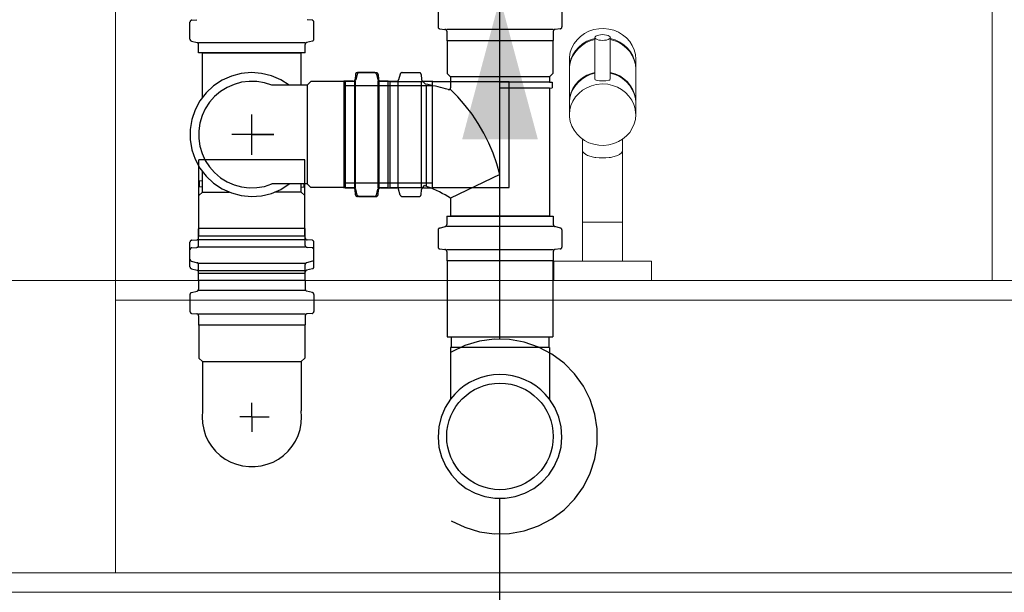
# Model space of a CAD drawing. Header units: millimetres. Extents: x 252 to 294, y 11.7 to 33.4.
# Tile 13 of 32: x 264.2 to 265.2, y 13.4 to 14. Entities that reach past the tile are written whole.
import ezdxf

# ---------------------------------------------------------------- set-up
doc = ezdxf.new("R2010")
doc.units = ezdxf.units.MM
doc.header["$LTSCALE"] = 10
for name, color, linetype in [('CV-Condutos', 251, 'Continuous'), ('CV-Indicação coluna', 7, 'Continuous'), ('P-SANR-FIXT', 7, 'Continuous'), ('Simbolos', 251, 'Continuous'), ('Simbolos_int', 251, 'Continuous')]:
    doc.layers.add(name, color=color, linetype=linetype)
for name, color, linetype, lineweight in [('I-WALL', 7, 'Continuous', 5), ('IFC-IfcSpace-Contorno', 250, 'Continuous', 5), ('IFC-IfcWall-Contorno', 250, 'Continuous', 5), ('IFC-Sapata-Contorno', 253, 'Continuous', 5), ('IFC-Viga-Contorno', 66, 'Continuous', 5)]:
    doc.layers.add(name, color=color, linetype=linetype, lineweight=lineweight)

msp = doc.modelspace()

# ---------------------------------------------------------------- hatches: boundary and pattern name
at = {"layer": 'CV-Condutos', "linetype": 'Continuous'}
msp.add_hatch(color=11, dxfattribs=at).paths.add_polyline_path([(264.6654, 14.0236), (264.6266, 13.8787), (264.7043, 13.8787)])

# ---------------------------------------------------------------- linework, layer by layer
at = {"layer": 'CV-Condutos'}
for p, q in [((264.5962, 13.9336), (264.5066, 13.9336)), ((264.5962, 13.8336), (264.5066, 13.8336)), ((264.6154, 13.6758), (264.6154, 13.6648)), ((264.7154, 13.6758), (264.7154, 13.6648))]:
    msp.add_line(p, q, dxfattribs=at)
for points in [[(264.6654, 13.6736), (264.6654, 14.0236)], [(264.6154, 13.487), (264.6294, 13.4803), (264.6443, 13.4758), (264.6596, 13.4737), (264.6751, 13.474), (264.6904, 13.4767), (264.705, 13.4818), (264.7188, 13.489), (264.7312, 13.4982), (264.742, 13.5093), (264.751, 13.5219), (264.758, 13.5358), (264.7627, 13.5505), (264.7651, 13.5658), (264.7651, 13.5813), (264.7627, 13.5966), (264.758, 13.6114), (264.751, 13.6252), (264.742, 13.6379), (264.7312, 13.6489), (264.7188, 13.6582), (264.705, 13.6654), (264.6904, 13.6704), (264.6751, 13.6731), (264.6596, 13.6734), (264.6443, 13.6713), (264.6294, 13.6669), (264.6154, 13.6602)]]:
    msp.add_lwpolyline(points, dxfattribs=at)
at = {"layer": 'CV-Indicação coluna'}
msp.add_line((264.6654, 12.9589), (264.6654, 13.51), dxfattribs=at)
at = {"layer": 'I-WALL', "lineweight": 5}
msp.add_line((267.6708, 13.7336), (263.6708, 13.7336), dxfattribs=at)
at = {"layer": 'IFC-IfcSpace-Contorno', "lineweight": 5}
msp.add_line((263.824, 13.7336), (266.3706, 13.7336), dxfattribs=at)
at = {"layer": 'IFC-IfcWall-Contorno', "lineweight": 5}
for p, q in [((266.5863, 13.7336), (263.6708, 13.7336)), ((267.9908, 13.4136), (263.3508, 13.4136)), ((263.6708, 13.4136), (266.5863, 13.4136))]:
    msp.add_line(p, q, dxfattribs=at)
at = {"layer": 'IFC-Sapata-Contorno', "lineweight": 5}
for p, q in [((264.2707, 13.7136), (264.2707, 14.6336)), ((264.2707, 13.4336), (264.2707, 13.7136)), ((263.9707, 13.4336), (264.2707, 13.4336))]:
    msp.add_line(p, q, dxfattribs=at)
at = {"layer": 'IFC-Viga-Contorno', "lineweight": 5}
for p, q in [((264.2707, 13.7136), (264.2707, 13.4336)), ((266.3707, 13.7136), (264.2707, 13.7136)), ((264.2707, 13.4336), (266.3707, 13.4336))]:
    msp.add_line(p, q, dxfattribs=at)
at = {"layer": 'P-SANR-FIXT', "lineweight": 5}
for p, q in [((265.1708, 14.3829), (265.1708, 13.7336)), ((264.7617, 13.9913), (264.7568, 13.9897)), ((264.7668, 13.9922), (264.7617, 13.9913)), ((264.772, 13.9924), (264.7668, 13.9922)), ((264.7772, 13.9919), (264.772, 13.9924)), ((264.7822, 13.9906), (264.7772, 13.9919)), ((264.787, 13.9886), (264.7822, 13.9906)), ((264.7445, 13.9809), (264.7415, 13.977)), ((264.7481, 13.9844), (264.7445, 13.9809)), ((264.7522, 13.9874), (264.7481, 13.9844)), ((264.7568, 13.9897), (264.7522, 13.9874)), ((264.7545, 13.9793), (264.7593, 13.9813)), ((264.7629, 13.9812), (264.7579, 13.9798)), ((264.7593, 13.9813), (264.7629, 13.9822)), ((264.7629, 13.9829), (264.7629, 13.9407)), ((264.7787, 13.9406), (264.7787, 13.9835)), ((264.7787, 13.9822), (264.7836, 13.9808)), ((264.7822, 13.9803), (264.7787, 13.9812)), ((264.787, 13.9783), (264.7822, 13.9803)), ((264.7836, 13.9808), (264.7883, 13.9786)), ((264.7913, 13.986), (264.787, 13.9886)), ((264.7952, 13.9828), (264.7913, 13.986)), ((264.7986, 13.9791), (264.7952, 13.9828)), ((264.7392, 13.9726), (264.7376, 13.968)), ((264.7415, 13.977), (264.7392, 13.9726)), ((264.7403, 13.9656), (264.7429, 13.9697)), ((264.7452, 13.9714), (264.7421, 13.9676)), ((264.7429, 13.9697), (264.7463, 13.9734)), ((264.749, 13.9748), (264.7452, 13.9714)), ((264.7463, 13.9734), (264.7502, 13.9767)), ((264.7532, 13.9776), (264.749, 13.9748)), ((264.7502, 13.9767), (264.7545, 13.9793)), ((264.7579, 13.9798), (264.7532, 13.9776)), ((264.7913, 13.9757), (264.787, 13.9783)), ((264.7883, 13.9786), (264.7925, 13.9758)), ((264.7952, 13.9724), (264.7913, 13.9757)), ((264.7925, 13.9758), (264.7963, 13.9724)), ((264.7986, 13.9687), (264.7952, 13.9724)), ((264.7963, 13.9724), (264.7994, 13.9686)), ((264.8012, 13.9749), (264.7986, 13.9791)), ((264.8032, 13.9705), (264.8012, 13.9749)), ((264.8044, 13.9657), (264.8032, 13.9705)), ((264.7368, 13.9632), (264.7367, 13.9609)), ((264.7367, 13.9609), (264.7367, 13.9516)), ((264.7376, 13.968), (264.7368, 13.9632)), ((264.7371, 13.9564), (264.7383, 13.9611)), ((264.7396, 13.9633), (264.7379, 13.9587)), ((264.7383, 13.9611), (264.7403, 13.9656)), ((264.7421, 13.9676), (264.7396, 13.9633)), ((264.8012, 13.9646), (264.7986, 13.9687)), ((264.7994, 13.9686), (264.8019, 13.9643)), ((264.8032, 13.9601), (264.8012, 13.9646)), ((264.8019, 13.9643), (264.8036, 13.9597)), ((264.8044, 13.9554), (264.8032, 13.9601)), ((264.8036, 13.9597), (264.8046, 13.955)), ((264.8048, 13.9609), (264.8044, 13.9657)), ((264.8048, 13.9516), (264.8048, 13.9609)), ((264.7367, 13.9516), (264.7371, 13.9564)), ((264.7369, 13.954), (264.7367, 13.9506)), ((264.7367, 13.9506), (264.7367, 13.9167)), ((264.7379, 13.9587), (264.7369, 13.954)), ((264.8048, 13.9506), (264.8044, 13.9554)), ((264.8046, 13.955), (264.8048, 13.9516)), ((264.8048, 13.9167), (264.8048, 13.9506)), ((264.749, 13.9402), (264.7452, 13.9368)), ((264.7463, 13.9386), (264.7502, 13.9418)), ((264.7532, 13.943), (264.749, 13.9402)), ((264.7502, 13.9418), (264.7545, 13.9444)), ((264.7579, 13.9451), (264.7532, 13.943)), ((264.7545, 13.9444), (264.7593, 13.9464)), ((264.7629, 13.9466), (264.7579, 13.9451)), ((264.7593, 13.9464), (264.7629, 13.9474)), ((264.7787, 13.9474), (264.7836, 13.9459)), ((264.7822, 13.9456), (264.7787, 13.9466)), ((264.787, 13.9437), (264.7822, 13.9456)), ((264.7836, 13.9459), (264.7883, 13.9437)), ((264.7913, 13.9411), (264.787, 13.9437)), ((264.7883, 13.9437), (264.7925, 13.9409)), ((264.7952, 13.9378), (264.7913, 13.9411)), ((264.7925, 13.9409), (264.7963, 13.9376)), ((264.7383, 13.9262), (264.7403, 13.9307)), ((264.7421, 13.933), (264.7396, 13.9287)), ((264.7403, 13.9307), (264.7429, 13.9349)), ((264.7452, 13.9368), (264.7421, 13.933)), ((264.7429, 13.9349), (264.7463, 13.9386)), ((264.7545, 13.9317), (264.7502, 13.9291)), ((264.7593, 13.9337), (264.7545, 13.9317)), ((264.7643, 13.935), (264.7593, 13.9337)), ((264.7708, 13.9355), (264.7643, 13.935)), ((264.776, 13.9352), (264.7708, 13.9355)), ((264.781, 13.9341), (264.776, 13.9352)), ((264.7859, 13.9322), (264.781, 13.9341)), ((264.7903, 13.9298), (264.7859, 13.9322)), ((264.7944, 13.9267), (264.7903, 13.9298)), ((264.7986, 13.9341), (264.7952, 13.9378)), ((264.7963, 13.9376), (264.7994, 13.9337)), ((264.8012, 13.93), (264.7986, 13.9341)), ((264.7994, 13.9337), (264.8019, 13.9294)), ((264.8032, 13.9255), (264.8012, 13.93)), ((264.8019, 13.9294), (264.8036, 13.9249)), ((264.7367, 13.9167), (264.7371, 13.9215)), ((264.7369, 13.9194), (264.7367, 13.916)), ((264.7379, 13.9241), (264.7369, 13.9194)), ((264.7371, 13.9215), (264.7383, 13.9262)), ((264.7396, 13.9287), (264.7379, 13.9241)), ((264.7429, 13.9222), (264.7403, 13.918)), ((264.7463, 13.9259), (264.7429, 13.9222)), ((264.7502, 13.9291), (264.7463, 13.9259)), ((264.7978, 13.9231), (264.7944, 13.9267)), ((264.8007, 13.919), (264.7978, 13.9231)), ((264.8044, 13.9208), (264.8032, 13.9255)), ((264.8036, 13.9249), (264.8046, 13.9201)), ((264.8048, 13.916), (264.8044, 13.9208)), ((264.8046, 13.9201), (264.8048, 13.9167)), ((264.7367, 13.916), (264.7367, 13.904)), ((264.7383, 13.9135), (264.7371, 13.9088)), ((264.7403, 13.918), (264.7383, 13.9135)), ((264.8028, 13.9146), (264.8007, 13.919)), ((264.8042, 13.91), (264.8028, 13.9146)), ((264.8047, 13.9052), (264.8042, 13.91)), ((264.8048, 13.904), (264.8048, 13.916)), ((264.7371, 13.9088), (264.7367, 13.904)), ((264.7367, 13.904), (264.7368, 13.9017)), ((264.7368, 13.9017), (264.7376, 13.8969)), ((264.8032, 13.8945), (264.8044, 13.8992)), ((264.8044, 13.8992), (264.8048, 13.904)), ((264.7376, 13.8969), (264.7392, 13.8923)), ((264.7392, 13.8923), (264.7415, 13.888)), ((264.7986, 13.8858), (264.8012, 13.89)), ((264.8012, 13.89), (264.8032, 13.8945)), ((264.7415, 13.888), (264.7445, 13.884)), ((264.7445, 13.884), (264.7481, 13.8805)), ((264.7481, 13.8805), (264.7522, 13.8776)), ((264.7502, 13.8789), (264.7502, 13.8672)), ((264.787, 13.8763), (264.7913, 13.8789)), ((264.7913, 13.8789), (264.7952, 13.8821)), ((264.7913, 13.8672), (264.7913, 13.8789)), ((264.7952, 13.8821), (264.7986, 13.8858)), ((264.7522, 13.8776), (264.7568, 13.8752)), ((264.7568, 13.8752), (264.7617, 13.8736)), ((264.7617, 13.8736), (264.7668, 13.8727)), ((264.7668, 13.8727), (264.772, 13.8725)), ((264.772, 13.8725), (264.7772, 13.873)), ((264.7772, 13.873), (264.7822, 13.8743)), ((264.7822, 13.8743), (264.787, 13.8763)), ((264.7502, 13.8672), (264.7502, 13.7936)), ((264.7913, 13.7936), (264.7913, 13.8672)), ((264.7502, 13.7936), (264.7708, 13.7936)), ((264.7502, 13.7936), (264.7502, 13.7536)), ((264.7708, 13.7936), (264.7913, 13.7936)), ((264.7913, 13.7936), (264.7913, 13.7536)), ((264.7208, 13.7536), (264.7208, 13.7336)), ((264.8208, 13.7536), (264.7208, 13.7536)), ((264.8208, 13.7336), (264.8208, 13.7536))]:
    msp.add_line(p, q, dxfattribs=at)
for centre, radius, start, end in [((264.7642, 13.9407), 0.00138, 180, 270), ((264.7773, 13.9406), 0.00137, 270, 0), ((264.7708, 13.9686), 0.03, 257.45, 282.55), ((264.7542, 13.8676), 0.00401, 184.3552, 225.6448), ((264.7588, 13.8723), 0.0106, 225.6448, 244.3552), ((264.7621, 13.877), 0.0163, 240.9626, 259.0374), ((264.7661, 13.8845), 0.0246, 253.2912, 264.7836), ((264.7708, 13.9104), 0.0508, 262.215, 277.785), ((264.7754, 13.8845), 0.0246, 275.2164, 286.7088), ((264.7794, 13.877), 0.0163, 280.9626, 299.0374), ((264.7827, 13.8723), 0.0106, 295.6448, 314.3552), ((264.7873, 13.8676), 0.00401, 314.3552, 355.6448)]:
    msp.add_arc(centre, radius, start, end, dxfattribs=at)
for major_axis, ratio in [((-0.00794, 0), 0.372577), ((0.00794, 0), 0.372557)]:
    msp.add_ellipse((264.7708, 13.9832), major_axis=major_axis, ratio=ratio, start_param=4.712389, end_param=7.853982, dxfattribs=at)
at = {"layer": 'Simbolos'}
for p, q in [((264.6018, 14.0116), (264.6018, 13.9941)), ((264.729, 14.0116), (264.729, 13.9941)), ((264.349, 14.0011), (264.3542, 14.0015)), ((264.4725, 14.0011), (264.4673, 14.0015)), ((264.3471, 13.9815), (264.3471, 13.9991)), ((264.4743, 13.9815), (264.4743, 13.9991)), ((264.6037, 13.9921), (264.6089, 13.9916)), ((264.7272, 13.9921), (264.722, 13.9916)), ((264.6107, 13.9896), (264.6107, 13.9803)), ((264.6107, 13.9803), (264.6111, 13.9799)), ((264.6111, 13.9799), (264.6111, 13.9463)), ((264.7201, 13.9803), (264.7197, 13.9799)), ((264.7197, 13.9799), (264.7197, 13.9463)), ((264.7201, 13.9896), (264.7201, 13.9803)), ((264.3486, 13.9796), (264.3546, 13.978)), ((264.356, 13.9674), (264.356, 13.9761)), ((264.4654, 13.9674), (264.4654, 13.9761)), ((264.4729, 13.9796), (264.4669, 13.978)), ((264.4654, 13.9674), (264.356, 13.9674)), ((264.36, 13.922), (264.36, 13.9674)), ((264.4614, 13.9343), (264.4614, 13.9674)), ((264.5171, 13.9454), (264.5166, 13.9401)), ((264.5189, 13.9457), (264.5173, 13.9398)), ((264.5366, 13.9472), (264.5191, 13.9472)), ((264.5208, 13.9472), (264.5383, 13.9472)), ((264.5385, 13.9457), (264.5401, 13.9398)), ((264.5403, 13.9454), (264.5408, 13.9401)), ((264.563, 13.9457), (264.5614, 13.9398)), ((264.5649, 13.9472), (264.5824, 13.9472)), ((264.5844, 13.9454), (264.5849, 13.9401)), ((264.6111, 13.9463), (264.6147, 13.9427)), ((264.6147, 13.9427), (264.6147, 13.9317)), ((264.7197, 13.9463), (264.7161, 13.9427)), ((264.7161, 13.9427), (264.7161, 13.9375)), ((264.4676, 13.9343), (264.4313, 13.9343)), ((264.4712, 13.9379), (264.4676, 13.9343)), ((264.5048, 13.9379), (264.4712, 13.9379)), ((264.5052, 13.9383), (264.5048, 13.9379)), ((264.5146, 13.9383), (264.5052, 13.9383)), ((264.5066, 13.9383), (264.5066, 13.8289)), ((264.5066, 13.9383), (264.5153, 13.9383)), ((264.5507, 13.9383), (264.542, 13.9383)), ((264.5428, 13.9383), (264.5521, 13.9383)), ((264.5507, 13.8289), (264.5507, 13.9383)), ((264.5507, 13.8289), (264.5507, 13.9383)), ((264.5507, 13.9383), (264.5594, 13.9383)), ((264.5521, 13.9383), (264.5525, 13.9379)), ((264.5525, 13.9379), (264.5861, 13.9379)), ((264.5861, 13.9379), (264.5888, 13.9352)), ((264.5869, 13.9383), (264.5962, 13.9383)), ((264.5962, 13.9383), (264.5966, 13.9379)), ((264.5966, 13.9379), (264.6747, 13.9379)), ((264.7161, 13.9375), (264.7191, 13.9372)), ((264.7161, 13.9311), (264.7191, 13.9314)), ((264.7161, 13.9311), (264.7161, 13.7998)), ((264.7191, 13.9372), (264.7191, 13.9314)), ((264.3564, 13.7795), (264.3564, 13.8576)), ((264.465, 13.7795), (264.465, 13.8576)), ((264.36, 13.8245), (264.36, 13.8452)), ((264.6654, 13.8424), (264.6147, 13.8182)), ((264.36, 13.8361), (264.357, 13.8358)), ((264.357, 13.8299), (264.357, 13.8358)), ((264.36, 13.8297), (264.357, 13.8299)), ((264.4676, 13.8329), (264.4313, 13.8329)), ((264.4614, 13.8245), (264.4614, 13.8329)), ((264.4614, 13.8297), (264.4644, 13.8299)), ((264.4644, 13.8299), (264.4644, 13.8329)), ((264.4712, 13.8293), (264.4676, 13.8329)), ((264.5048, 13.8293), (264.4712, 13.8293)), ((264.5052, 13.8289), (264.5048, 13.8293)), ((264.5146, 13.8289), (264.5052, 13.8289)), ((264.5066, 13.8289), (264.5153, 13.8289)), ((264.5507, 13.8289), (264.542, 13.8289)), ((264.5428, 13.8289), (264.5521, 13.8289)), ((264.5507, 13.8289), (264.5594, 13.8289)), ((264.5521, 13.8289), (264.5525, 13.8293)), ((264.5525, 13.8293), (264.5861, 13.8293)), ((264.5861, 13.8293), (264.588, 13.8311)), ((264.5869, 13.8289), (264.5962, 13.8289)), ((264.5962, 13.8289), (264.5966, 13.8293)), ((264.5966, 13.8293), (264.6747, 13.8293)), ((264.3564, 13.8209), (264.36, 13.8245)), ((264.3564, 13.7873), (264.3564, 13.8209)), ((264.465, 13.8209), (264.4614, 13.8245)), ((264.465, 13.7873), (264.465, 13.8209)), ((264.5171, 13.8218), (264.5166, 13.8271)), ((264.5189, 13.8215), (264.5173, 13.8274)), ((264.5366, 13.82), (264.5191, 13.82)), ((264.5208, 13.82), (264.5383, 13.82)), ((264.5385, 13.8215), (264.5401, 13.8274)), ((264.5403, 13.8218), (264.5408, 13.8271)), ((264.563, 13.8215), (264.5614, 13.8274)), ((264.5649, 13.82), (264.5824, 13.82)), ((264.5844, 13.8218), (264.5849, 13.8271)), ((264.6147, 13.8182), (264.6147, 13.7998)), ((264.6107, 13.7998), (264.7201, 13.7998)), ((264.6107, 13.7998), (264.6107, 13.7911)), ((264.7201, 13.7998), (264.7201, 13.7911)), ((264.6033, 13.7876), (264.6093, 13.7891)), ((264.7276, 13.7876), (264.7216, 13.7891)), ((264.356, 13.7869), (264.3564, 13.7873)), ((264.356, 13.7775), (264.356, 13.7869)), ((264.356, 13.7791), (264.3564, 13.7795)), ((264.356, 13.7697), (264.356, 13.7791)), ((264.4654, 13.7869), (264.465, 13.7873)), ((264.4654, 13.7791), (264.465, 13.7795)), ((264.4654, 13.7775), (264.4654, 13.7869)), ((264.4654, 13.7697), (264.4654, 13.7791)), ((264.6018, 13.7856), (264.6018, 13.7681)), ((264.729, 13.7856), (264.729, 13.7681)), ((264.3471, 13.7555), (264.3471, 13.7731)), ((264.349, 13.7751), (264.3542, 13.7755)), ((264.349, 13.7673), (264.3542, 13.7677)), ((264.4725, 13.7751), (264.4673, 13.7755)), ((264.4725, 13.7673), (264.4673, 13.7677)), ((264.4743, 13.7555), (264.4743, 13.7731)), ((264.3471, 13.7477), (264.3471, 13.7653)), ((264.4743, 13.7477), (264.4743, 13.7653)), ((264.6037, 13.7661), (264.6089, 13.7656)), ((264.6107, 13.7636), (264.6107, 13.7543)), ((264.7201, 13.7636), (264.7201, 13.7543)), ((264.7272, 13.7661), (264.722, 13.7656)), ((264.3486, 13.7536), (264.3546, 13.752)), ((264.356, 13.7414), (264.356, 13.7501)), ((264.4654, 13.7414), (264.4654, 13.7501)), ((264.4729, 13.7536), (264.4669, 13.752)), ((264.6107, 13.7543), (264.6111, 13.7539)), ((264.6111, 13.7539), (264.6111, 13.6758)), ((264.7201, 13.7543), (264.7197, 13.7539)), ((264.7197, 13.7539), (264.7197, 13.6758)), ((264.3486, 13.7458), (264.3546, 13.7442)), ((264.356, 13.7336), (264.356, 13.7423)), ((264.356, 13.7414), (264.4654, 13.7414)), ((264.4654, 13.7336), (264.4654, 13.7423)), ((264.4729, 13.7458), (264.4669, 13.7442)), ((264.4654, 13.7336), (264.356, 13.7336)), ((264.356, 13.7336), (264.356, 13.7249)), ((264.4654, 13.7336), (264.356, 13.7336)), ((264.4654, 13.7336), (264.4654, 13.7249)), ((264.3471, 13.7194), (264.3471, 13.7019)), ((264.3486, 13.7214), (264.3546, 13.7229)), ((264.4729, 13.7214), (264.4669, 13.7229)), ((264.4743, 13.7194), (264.4743, 13.7019)), ((264.349, 13.6999), (264.3542, 13.6994)), ((264.356, 13.6974), (264.356, 13.6881)), ((264.4654, 13.6974), (264.4654, 13.6881)), ((264.4725, 13.6999), (264.4673, 13.6994)), ((264.356, 13.6881), (264.3564, 13.6877)), ((264.3564, 13.6877), (264.3564, 13.6541)), ((264.4654, 13.6881), (264.465, 13.6877)), ((264.465, 13.6877), (264.465, 13.6541)), ((264.6147, 13.6648), (264.6147, 13.612)), ((264.7161, 13.6648), (264.7161, 13.612)), ((264.3564, 13.6541), (264.36, 13.6505)), ((264.36, 13.6505), (264.36, 13.6)), ((264.465, 13.6541), (264.4614, 13.6505)), ((264.4614, 13.6505), (264.4614, 13.6))]:
    msp.add_line(p, q, dxfattribs=at)
for points in [[(264.349, 14.001), (264.3486, 14.001), (264.3483, 14.0009), (264.348, 14.0007), (264.3478, 14.0005), (264.3476, 14.0003), (264.3474, 14), (264.3473, 13.9997), (264.3472, 13.9994), (264.3471, 13.9991)], [(264.4743, 13.9991), (264.4743, 13.9994), (264.4742, 13.9997), (264.4741, 14), (264.4739, 14.0003), (264.4737, 14.0005), (264.4734, 14.0007), (264.4732, 14.0009), (264.4728, 14.001), (264.4725, 14.001)], [(264.6018, 13.9941), (264.6019, 13.9938), (264.6019, 13.9934), (264.6021, 13.9931), (264.6023, 13.9929), (264.6025, 13.9926), (264.6027, 13.9924), (264.603, 13.9923), (264.6033, 13.9922), (264.6037, 13.9921)], [(264.6107, 13.9896), (264.6107, 13.99), (264.6106, 13.9903), (264.6105, 13.9906), (264.6103, 13.9909), (264.6101, 13.9911), (264.6098, 13.9913), (264.6095, 13.9915), (264.6092, 13.9916), (264.6089, 13.9916)], [(264.722, 13.9916), (264.7216, 13.9916), (264.7213, 13.9915), (264.721, 13.9913), (264.7208, 13.9911), (264.7206, 13.9909), (264.7204, 13.9906), (264.7202, 13.9903), (264.7202, 13.99), (264.7201, 13.9896)], [(264.7272, 13.9921), (264.7275, 13.9922), (264.7278, 13.9923), (264.7281, 13.9924), (264.7284, 13.9926), (264.7286, 13.9929), (264.7288, 13.9931), (264.7289, 13.9934), (264.729, 13.9938), (264.729, 13.9941)], [(264.3471, 13.9815), (264.3472, 13.9812), (264.3472, 13.981), (264.3473, 13.9807), (264.3475, 13.9804), (264.3477, 13.9802), (264.3479, 13.98), (264.3481, 13.9798), (264.3484, 13.9797), (264.3486, 13.9796)], [(264.4729, 13.9796), (264.4731, 13.9797), (264.4734, 13.9798), (264.4736, 13.98), (264.4738, 13.9802), (264.474, 13.9804), (264.4742, 13.9807), (264.4743, 13.981), (264.4743, 13.9812), (264.4743, 13.9815)], [(264.356, 13.9761), (264.356, 13.9764), (264.356, 13.9766), (264.3559, 13.9769), (264.3557, 13.9772), (264.3555, 13.9774), (264.3553, 13.9776), (264.3551, 13.9778), (264.3548, 13.9779), (264.3546, 13.978)], [(264.4669, 13.978), (264.4667, 13.9779), (264.4664, 13.9778), (264.4662, 13.9776), (264.466, 13.9774), (264.4658, 13.9772), (264.4656, 13.9769), (264.4655, 13.9766), (264.4655, 13.9764), (264.4654, 13.9761)], [(264.5146, 13.9383), (264.5149, 13.9383), (264.5153, 13.9384), (264.5156, 13.9385), (264.5158, 13.9387), (264.5161, 13.9389), (264.5163, 13.9392), (264.5164, 13.9395), (264.5165, 13.9398), (264.5166, 13.9401)], [(264.5153, 13.9383), (264.5156, 13.9383), (264.5159, 13.9384), (264.5162, 13.9385), (264.5164, 13.9386), (264.5167, 13.9388), (264.5169, 13.939), (264.517, 13.9392), (264.5172, 13.9395), (264.5173, 13.9398)], [(264.5191, 13.9472), (264.5187, 13.9471), (264.5184, 13.9471), (264.5181, 13.9469), (264.5178, 13.9468), (264.5176, 13.9465), (264.5174, 13.9463), (264.5172, 13.946), (264.5171, 13.9457), (264.5171, 13.9453)], [(264.5208, 13.9472), (264.5205, 13.9472), (264.5202, 13.9471), (264.5199, 13.947), (264.5197, 13.9468), (264.5195, 13.9467), (264.5193, 13.9465), (264.5191, 13.9462), (264.519, 13.946), (264.5189, 13.9457)], [(264.5385, 13.9457), (264.5384, 13.946), (264.5383, 13.9462), (264.5381, 13.9465), (264.5379, 13.9467), (264.5377, 13.9468), (264.5374, 13.947), (264.5372, 13.9471), (264.5369, 13.9472), (264.5366, 13.9472)], [(264.5403, 13.9453), (264.5402, 13.9457), (264.5401, 13.946), (264.54, 13.9463), (264.5398, 13.9465), (264.5395, 13.9468), (264.5393, 13.9469), (264.539, 13.9471), (264.5386, 13.9471), (264.5383, 13.9472)], [(264.5401, 13.9398), (264.5402, 13.9395), (264.5403, 13.9392), (264.5405, 13.939), (264.5407, 13.9388), (264.5409, 13.9386), (264.5412, 13.9385), (264.5415, 13.9384), (264.5418, 13.9383), (264.542, 13.9383)], [(264.5408, 13.9401), (264.5408, 13.9398), (264.5409, 13.9395), (264.5411, 13.9392), (264.5413, 13.9389), (264.5415, 13.9387), (264.5418, 13.9385), (264.5421, 13.9384), (264.5424, 13.9383), (264.5428, 13.9383)], [(264.5594, 13.9383), (264.5597, 13.9383), (264.56, 13.9384), (264.5603, 13.9385), (264.5605, 13.9386), (264.5608, 13.9388), (264.561, 13.939), (264.5611, 13.9392), (264.5613, 13.9395), (264.5614, 13.9398)], [(264.5649, 13.9472), (264.5646, 13.9472), (264.5643, 13.9471), (264.5641, 13.947), (264.5638, 13.9468), (264.5636, 13.9467), (264.5634, 13.9465), (264.5632, 13.9462), (264.5631, 13.946), (264.563, 13.9457)], [(264.5844, 13.9453), (264.5844, 13.9457), (264.5843, 13.946), (264.5841, 13.9463), (264.5839, 13.9465), (264.5837, 13.9468), (264.5834, 13.9469), (264.5831, 13.9471), (264.5828, 13.9471), (264.5824, 13.9472)], [(264.5849, 13.9401), (264.5849, 13.9398), (264.5851, 13.9395), (264.5852, 13.9392), (264.5854, 13.9389), (264.5857, 13.9387), (264.5859, 13.9385), (264.5862, 13.9384), (264.5866, 13.9383), (264.5869, 13.9383)], [(264.4313, 13.9343), (264.4237, 13.9367), (264.4159, 13.938), (264.408, 13.9382), (264.4002, 13.9372), (264.3925, 13.9351), (264.3853, 13.932), (264.3786, 13.9278), (264.3725, 13.9227), (264.3673, 13.9168), (264.3629, 13.9101), (264.3596, 13.903), (264.3573, 13.8954), (264.3562, 13.8875), (264.3562, 13.8796), (264.3573, 13.8718), (264.3596, 13.8642), (264.3629, 13.857), (264.3673, 13.8504), (264.3725, 13.8445), (264.3786, 13.8393), (264.3853, 13.8352), (264.3925, 13.832), (264.4002, 13.8299), (264.408, 13.8289), (264.4159, 13.8291), (264.4237, 13.8304), (264.4313, 13.8329)], [(264.6122, 13.9298), (264.6096, 13.9305), (264.607, 13.9312), (264.6044, 13.9319), (264.6018, 13.9325), (264.5992, 13.9331), (264.5966, 13.9337), (264.594, 13.9342), (264.5914, 13.9348), (264.5888, 13.9352)], [(264.6122, 13.9298), (264.6124, 13.9297), (264.6126, 13.9297), (264.6128, 13.9297), (264.613, 13.9297), (264.6132, 13.9298), (264.6134, 13.9298), (264.6136, 13.9299), (264.6138, 13.93), (264.6139, 13.9301), (264.6141, 13.9302), (264.6142, 13.9304), (264.6144, 13.9306), (264.6145, 13.9307), (264.6146, 13.9309), (264.6146, 13.9311), (264.6147, 13.9313), (264.6147, 13.9315), (264.6147, 13.9317)], [(264.6654, 13.8424), (264.6623, 13.8535), (264.6585, 13.8643), (264.654, 13.8748), (264.6488, 13.885), (264.6431, 13.8949), (264.6367, 13.9044), (264.6297, 13.9135), (264.6222, 13.9222), (264.6142, 13.9303)], [(264.5166, 13.827), (264.5165, 13.8274), (264.5164, 13.8277), (264.5163, 13.828), (264.5161, 13.8282), (264.5158, 13.8285), (264.5156, 13.8286), (264.5153, 13.8288), (264.5149, 13.8288), (264.5146, 13.8289)], [(264.5173, 13.8274), (264.5172, 13.8277), (264.517, 13.8279), (264.5169, 13.8282), (264.5167, 13.8284), (264.5164, 13.8285), (264.5162, 13.8287), (264.5159, 13.8288), (264.5156, 13.8289), (264.5153, 13.8289)], [(264.542, 13.8289), (264.5418, 13.8289), (264.5415, 13.8288), (264.5412, 13.8287), (264.5409, 13.8285), (264.5407, 13.8284), (264.5405, 13.8282), (264.5403, 13.8279), (264.5402, 13.8277), (264.5401, 13.8274)], [(264.5428, 13.8289), (264.5424, 13.8288), (264.5421, 13.8288), (264.5418, 13.8286), (264.5415, 13.8285), (264.5413, 13.8282), (264.5411, 13.828), (264.5409, 13.8277), (264.5408, 13.8274), (264.5408, 13.827)], [(264.5614, 13.8274), (264.5613, 13.8277), (264.5611, 13.8279), (264.561, 13.8282), (264.5608, 13.8284), (264.5605, 13.8285), (264.5603, 13.8287), (264.56, 13.8288), (264.5597, 13.8289), (264.5594, 13.8289)], [(264.5869, 13.8289), (264.5866, 13.8288), (264.5862, 13.8288), (264.5859, 13.8286), (264.5857, 13.8285), (264.5854, 13.8282), (264.5852, 13.828), (264.5851, 13.8277), (264.5849, 13.8274), (264.5849, 13.827)], [(264.6147, 13.8181), (264.6119, 13.8199), (264.6091, 13.8216), (264.6062, 13.8232), (264.6033, 13.8248), (264.6003, 13.8262), (264.5973, 13.8276), (264.5942, 13.8288), (264.5911, 13.83), (264.588, 13.8311)], [(264.5171, 13.8218), (264.5171, 13.8215), (264.5172, 13.8212), (264.5174, 13.8209), (264.5176, 13.8206), (264.5178, 13.8204), (264.5181, 13.8202), (264.5184, 13.8201), (264.5187, 13.82), (264.5191, 13.82)], [(264.5189, 13.8215), (264.519, 13.8212), (264.5191, 13.8209), (264.5193, 13.8207), (264.5195, 13.8205), (264.5197, 13.8203), (264.5199, 13.8202), (264.5202, 13.8201), (264.5205, 13.82), (264.5208, 13.82)], [(264.5366, 13.82), (264.5369, 13.82), (264.5372, 13.8201), (264.5374, 13.8202), (264.5377, 13.8203), (264.5379, 13.8205), (264.5381, 13.8207), (264.5383, 13.8209), (264.5384, 13.8212), (264.5385, 13.8215)], [(264.5383, 13.82), (264.5386, 13.82), (264.539, 13.8201), (264.5393, 13.8202), (264.5395, 13.8204), (264.5398, 13.8206), (264.54, 13.8209), (264.5401, 13.8212), (264.5402, 13.8215), (264.5403, 13.8218)], [(264.563, 13.8215), (264.5631, 13.8212), (264.5632, 13.8209), (264.5634, 13.8207), (264.5636, 13.8205), (264.5638, 13.8203), (264.5641, 13.8202), (264.5643, 13.8201), (264.5646, 13.82), (264.5649, 13.82)], [(264.5824, 13.82), (264.5828, 13.82), (264.5831, 13.8201), (264.5834, 13.8202), (264.5837, 13.8204), (264.5839, 13.8206), (264.5841, 13.8209), (264.5843, 13.8212), (264.5844, 13.8215), (264.5844, 13.8218)], [(264.6092, 13.7891), (264.6095, 13.7892), (264.6098, 13.7894), (264.61, 13.7895), (264.6102, 13.7897), (264.6104, 13.79), (264.6105, 13.7902), (264.6106, 13.7905), (264.6107, 13.7908), (264.6107, 13.7911)], [(264.7201, 13.7911), (264.7202, 13.7908), (264.7202, 13.7905), (264.7203, 13.7902), (264.7205, 13.79), (264.7206, 13.7897), (264.7208, 13.7895), (264.7211, 13.7894), (264.7213, 13.7892), (264.7216, 13.7891)], [(264.6033, 13.7875), (264.603, 13.7874), (264.6028, 13.7873), (264.6025, 13.7871), (264.6023, 13.7869), (264.6022, 13.7867), (264.602, 13.7865), (264.6019, 13.7862), (264.6019, 13.7859), (264.6018, 13.7856)], [(264.729, 13.7856), (264.729, 13.7859), (264.7289, 13.7862), (264.7288, 13.7865), (264.7287, 13.7867), (264.7285, 13.7869), (264.7283, 13.7871), (264.7281, 13.7873), (264.7278, 13.7874), (264.7275, 13.7875)], [(264.349, 13.775), (264.3486, 13.775), (264.3483, 13.7749), (264.348, 13.7747), (264.3478, 13.7745), (264.3476, 13.7743), (264.3474, 13.774), (264.3473, 13.7737), (264.3472, 13.7734), (264.3471, 13.7731)], [(264.3542, 13.7755), (264.3545, 13.7756), (264.3549, 13.7757), (264.3551, 13.7758), (264.3554, 13.776), (264.3556, 13.7763), (264.3558, 13.7766), (264.3559, 13.7769), (264.356, 13.7772), (264.356, 13.7775)], [(264.3542, 13.7677), (264.3545, 13.7678), (264.3549, 13.7679), (264.3551, 13.768), (264.3554, 13.7682), (264.3556, 13.7685), (264.3558, 13.7688), (264.3559, 13.7691), (264.356, 13.7694), (264.356, 13.7697)], [(264.4654, 13.7775), (264.4655, 13.7772), (264.4656, 13.7769), (264.4657, 13.7766), (264.4659, 13.7763), (264.4661, 13.776), (264.4663, 13.7758), (264.4666, 13.7757), (264.4669, 13.7756), (264.4673, 13.7755)], [(264.4654, 13.7697), (264.4655, 13.7694), (264.4656, 13.7691), (264.4657, 13.7688), (264.4659, 13.7685), (264.4661, 13.7682), (264.4663, 13.768), (264.4666, 13.7679), (264.4669, 13.7678), (264.4673, 13.7677)], [(264.4743, 13.7731), (264.4743, 13.7734), (264.4742, 13.7737), (264.4741, 13.774), (264.4739, 13.7743), (264.4737, 13.7745), (264.4734, 13.7747), (264.4732, 13.7749), (264.4728, 13.775), (264.4725, 13.775)], [(264.6018, 13.7681), (264.6019, 13.7678), (264.6019, 13.7674), (264.6021, 13.7671), (264.6023, 13.7669), (264.6025, 13.7666), (264.6027, 13.7664), (264.603, 13.7663), (264.6033, 13.7662), (264.6037, 13.7661)], [(264.7272, 13.7661), (264.7275, 13.7662), (264.7278, 13.7663), (264.7281, 13.7664), (264.7284, 13.7666), (264.7286, 13.7669), (264.7288, 13.7671), (264.7289, 13.7674), (264.729, 13.7678), (264.729, 13.7681)], [(264.349, 13.7672), (264.3486, 13.7672), (264.3483, 13.7671), (264.348, 13.7669), (264.3478, 13.7667), (264.3476, 13.7665), (264.3474, 13.7662), (264.3473, 13.7659), (264.3472, 13.7656), (264.3471, 13.7653)], [(264.4743, 13.7653), (264.4743, 13.7656), (264.4742, 13.7659), (264.4741, 13.7662), (264.4739, 13.7665), (264.4737, 13.7667), (264.4734, 13.7669), (264.4732, 13.7671), (264.4728, 13.7672), (264.4725, 13.7672)], [(264.6107, 13.7636), (264.6107, 13.764), (264.6106, 13.7643), (264.6105, 13.7646), (264.6103, 13.7649), (264.6101, 13.7651), (264.6098, 13.7653), (264.6095, 13.7655), (264.6092, 13.7656), (264.6089, 13.7656)], [(264.722, 13.7656), (264.7216, 13.7656), (264.7213, 13.7655), (264.721, 13.7653), (264.7208, 13.7651), (264.7206, 13.7649), (264.7204, 13.7646), (264.7202, 13.7643), (264.7202, 13.764), (264.7201, 13.7636)], [(264.3471, 13.7555), (264.3472, 13.7552), (264.3472, 13.755), (264.3473, 13.7547), (264.3475, 13.7544), (264.3477, 13.7542), (264.3479, 13.754), (264.3481, 13.7538), (264.3484, 13.7537), (264.3486, 13.7536)], [(264.3471, 13.7477), (264.3472, 13.7474), (264.3472, 13.7472), (264.3473, 13.7469), (264.3475, 13.7466), (264.3477, 13.7464), (264.3479, 13.7462), (264.3481, 13.746), (264.3484, 13.7459), (264.3486, 13.7458)], [(264.356, 13.7501), (264.356, 13.7504), (264.356, 13.7506), (264.3559, 13.7509), (264.3557, 13.7512), (264.3555, 13.7514), (264.3553, 13.7516), (264.3551, 13.7518), (264.3548, 13.7519), (264.3546, 13.752)], [(264.4669, 13.752), (264.4667, 13.7519), (264.4664, 13.7518), (264.4662, 13.7516), (264.466, 13.7514), (264.4658, 13.7512), (264.4656, 13.7509), (264.4655, 13.7506), (264.4655, 13.7504), (264.4654, 13.7501)], [(264.4729, 13.7536), (264.4731, 13.7537), (264.4734, 13.7538), (264.4736, 13.754), (264.4738, 13.7542), (264.474, 13.7544), (264.4742, 13.7547), (264.4743, 13.755), (264.4743, 13.7552), (264.4743, 13.7555)], [(264.4729, 13.7458), (264.4731, 13.7459), (264.4734, 13.746), (264.4736, 13.7462), (264.4738, 13.7464), (264.474, 13.7466), (264.4742, 13.7469), (264.4743, 13.7472), (264.4743, 13.7474), (264.4743, 13.7477)], [(264.356, 13.7423), (264.356, 13.7426), (264.356, 13.7428), (264.3559, 13.7431), (264.3557, 13.7434), (264.3555, 13.7436), (264.3553, 13.7438), (264.3551, 13.744), (264.3548, 13.7441), (264.3546, 13.7442)], [(264.4669, 13.7442), (264.4667, 13.7441), (264.4664, 13.744), (264.4662, 13.7438), (264.466, 13.7436), (264.4658, 13.7434), (264.4656, 13.7431), (264.4655, 13.7428), (264.4655, 13.7426), (264.4654, 13.7423)], [(264.3486, 13.7213), (264.3484, 13.7212), (264.3481, 13.7211), (264.3479, 13.7209), (264.3477, 13.7207), (264.3475, 13.7205), (264.3473, 13.7203), (264.3472, 13.72), (264.3472, 13.7197), (264.3471, 13.7194)], [(264.3546, 13.7229), (264.3548, 13.723), (264.3551, 13.7232), (264.3553, 13.7233), (264.3555, 13.7235), (264.3557, 13.7238), (264.3559, 13.724), (264.356, 13.7243), (264.356, 13.7246), (264.356, 13.7249)], [(264.4654, 13.7249), (264.4655, 13.7246), (264.4655, 13.7243), (264.4656, 13.724), (264.4658, 13.7238), (264.466, 13.7235), (264.4662, 13.7233), (264.4664, 13.7232), (264.4667, 13.723), (264.4669, 13.7229)], [(264.4743, 13.7194), (264.4743, 13.7197), (264.4743, 13.72), (264.4742, 13.7203), (264.474, 13.7205), (264.4738, 13.7207), (264.4736, 13.7209), (264.4734, 13.7211), (264.4731, 13.7212), (264.4729, 13.7213)], [(264.3471, 13.7019), (264.3472, 13.7016), (264.3473, 13.7012), (264.3474, 13.7009), (264.3476, 13.7007), (264.3478, 13.7004), (264.348, 13.7002), (264.3483, 13.7001), (264.3486, 13.7), (264.349, 13.6999)], [(264.356, 13.6974), (264.356, 13.6978), (264.3559, 13.6981), (264.3558, 13.6984), (264.3556, 13.6987), (264.3554, 13.6989), (264.3551, 13.6991), (264.3549, 13.6993), (264.3545, 13.6994), (264.3542, 13.6994)], [(264.4673, 13.6994), (264.4669, 13.6994), (264.4666, 13.6993), (264.4663, 13.6991), (264.4661, 13.6989), (264.4659, 13.6987), (264.4657, 13.6984), (264.4656, 13.6981), (264.4655, 13.6978), (264.4654, 13.6974)], [(264.4725, 13.6999), (264.4728, 13.7), (264.4732, 13.7001), (264.4734, 13.7002), (264.4737, 13.7004), (264.4739, 13.7007), (264.4741, 13.7009), (264.4742, 13.7012), (264.4743, 13.7016), (264.4743, 13.7019)], [(264.7161, 13.612), (264.7119, 13.617), (264.7073, 13.6215), (264.7021, 13.6255), (264.6966, 13.629), (264.6908, 13.6319), (264.6847, 13.6342), (264.6784, 13.6358), (264.6719, 13.6368), (264.6654, 13.6372), (264.6589, 13.6368), (264.6525, 13.6358), (264.6462, 13.6342), (264.6401, 13.6319), (264.6342, 13.629), (264.6287, 13.6255), (264.6236, 13.6215), (264.6189, 13.617), (264.6147, 13.612)], [(264.6147, 13.612), (264.6091, 13.6032), (264.605, 13.5935), (264.6026, 13.5834), (264.6018, 13.573), (264.6028, 13.5626), (264.6054, 13.5525), (264.6097, 13.5429), (264.6155, 13.5342), (264.6226, 13.5266), (264.6308, 13.5202), (264.64, 13.5153), (264.6499, 13.5119), (264.6602, 13.5102), (264.6707, 13.5102), (264.681, 13.5119), (264.6908, 13.5153), (264.7, 13.5202), (264.7083, 13.5266), (264.7154, 13.5342), (264.7212, 13.5429), (264.7254, 13.5525), (264.7281, 13.5626), (264.729, 13.573), (264.7283, 13.5834), (264.7258, 13.5935), (264.7217, 13.6032), (264.7161, 13.612)], [(264.36, 13.6), (264.3596, 13.5936), (264.3601, 13.5871), (264.3613, 13.5808), (264.3632, 13.5747), (264.366, 13.5689), (264.3694, 13.5635), (264.3735, 13.5586), (264.3782, 13.5542), (264.3834, 13.5504), (264.389, 13.5473), (264.395, 13.545), (264.4012, 13.5434), (264.4075, 13.5426), (264.414, 13.5426), (264.4203, 13.5434), (264.4265, 13.545), (264.4325, 13.5473), (264.4381, 13.5504), (264.4433, 13.5542), (264.448, 13.5586), (264.4521, 13.5635), (264.4555, 13.5689), (264.4583, 13.5747), (264.4602, 13.5808), (264.4614, 13.5871), (264.4618, 13.5936), (264.4614, 13.6)]]:
    msp.add_lwpolyline(points, dxfattribs=at)
at = {"layer": 'Simbolos_int'}
for p, q in [((264.7201, 13.9915), (264.6107, 13.9915)), ((264.7197, 13.9799), (264.6111, 13.9799)), ((264.4654, 13.9776), (264.356, 13.9776)), ((264.36, 13.9674), (264.4614, 13.9674)), ((264.7161, 13.9427), (264.6147, 13.9427)), ((264.4676, 13.9343), (264.4676, 13.8329)), ((264.5052, 13.9383), (264.5052, 13.8289)), ((264.5164, 13.8289), (264.5164, 13.9383)), ((264.5169, 13.9383), (264.5169, 13.8289)), ((264.5405, 13.8289), (264.5405, 13.9383)), ((264.5409, 13.9383), (264.5409, 13.8289)), ((264.5525, 13.9379), (264.5525, 13.8293)), ((264.561, 13.8289), (264.561, 13.9383)), ((264.585, 13.8289), (264.585, 13.9383)), ((264.5897, 13.9343), (264.5897, 13.8305)), ((264.5962, 13.8289), (264.5962, 13.9383)), ((264.7161, 13.9375), (264.6654, 13.9375)), ((264.6654, 13.9375), (264.6654, 13.9372)), ((264.6654, 13.9314), (264.6654, 13.9372)), ((264.6654, 13.9314), (264.6654, 13.9311)), ((264.7161, 13.9311), (264.6654, 13.9311)), ((264.6747, 13.8293), (264.6747, 13.9379)), ((264.4107, 13.8629), (264.4107, 13.9041)), ((264.4333, 13.8836), (264.3902, 13.8836)), ((264.4107, 13.8836), (264.4333, 13.8836)), ((264.465, 13.8576), (264.3564, 13.8576)), ((264.36, 13.8245), (264.3873, 13.8245)), ((264.4614, 13.8245), (264.4342, 13.8245)), ((264.7161, 13.7998), (264.6147, 13.7998)), ((264.6107, 13.7895), (264.7201, 13.7895)), ((264.4654, 13.7791), (264.356, 13.7791)), ((264.3564, 13.7873), (264.465, 13.7873)), ((264.356, 13.7757), (264.4654, 13.7757)), ((264.4654, 13.7679), (264.356, 13.7679)), ((264.6107, 13.7655), (264.7201, 13.7655)), ((264.356, 13.7516), (264.4654, 13.7516)), ((264.6107, 13.7543), (264.7201, 13.7543)), ((264.4654, 13.7438), (264.356, 13.7438)), ((264.4654, 13.7233), (264.356, 13.7233)), ((264.4654, 13.6993), (264.356, 13.6993)), ((264.356, 13.6881), (264.4654, 13.6881)), ((264.6111, 13.6758), (264.7197, 13.6758)), ((264.7161, 13.6648), (264.6147, 13.6648)), ((264.36, 13.6505), (264.4614, 13.6505)), ((264.4107, 13.5936), (264.4107, 13.608)), ((264.4107, 13.5936), (264.3984, 13.5936)), ((264.4107, 13.5936), (264.4107, 13.5785)), ((264.4107, 13.5936), (264.4286, 13.5936))]:
    msp.add_line(p, q, dxfattribs=at)
msp.add_lwpolyline([(264.4491, 13.9343), (264.4403, 13.9399), (264.4307, 13.944), (264.4206, 13.9464), (264.4102, 13.9472), (264.3998, 13.9462), (264.3897, 13.9436), (264.3801, 13.9393), (264.3714, 13.9336), (264.3638, 13.9264), (264.3574, 13.9182), (264.3524, 13.909), (264.3491, 13.8991), (264.3474, 13.8888), (264.3474, 13.8784), (264.3491, 13.868), (264.3524, 13.8582), (264.3574, 13.849), (264.3638, 13.8407), (264.3714, 13.8336), (264.3801, 13.8278), (264.3897, 13.8236), (264.3998, 13.8209), (264.4102, 13.82), (264.4206, 13.8207), (264.4307, 13.8232), (264.4403, 13.8273), (264.4491, 13.8329)], dxfattribs=at)
msp.add_circle((264.6654, 13.5736), 0.0547, dxfattribs=at)

doc.saveas('drawing.dxf')
